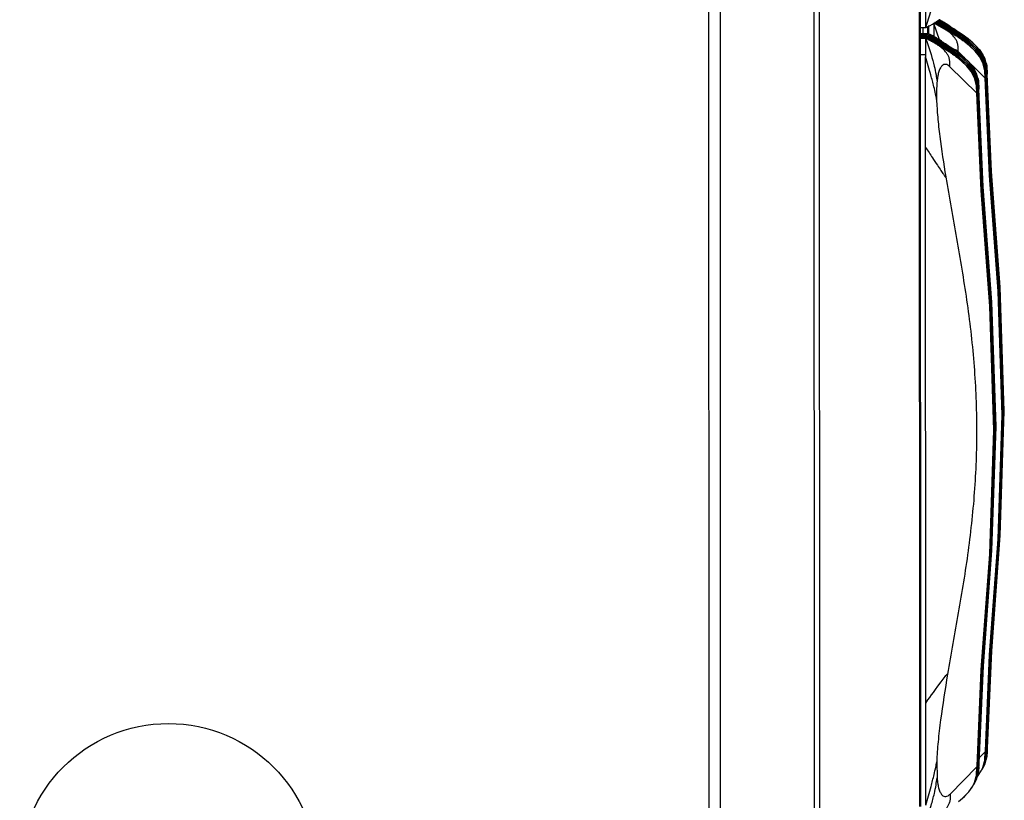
# Model space of a CAD drawing. Header units: inches. Extents: x 0 to 17, y 0 to 11.
# Tile 7 of 47: x 4.905 to 5.263, y 3.754 to 4.038. Entities that reach past the tile are written whole.
import ezdxf

# ---------------------------------------------------------------- set-up
doc = ezdxf.new("R2010")
doc.units = ezdxf.units.IN
doc.header["$LTSCALE"] = 0.935
doc.header["$MEASUREMENT"] = 0
doc.layers.get('0').update_dxf_attribs({"linetype": 'CONTINUOUS'})

msp = doc.modelspace()

# ---------------------------------------------------------------- linework, layer by layer
at = {"color": 7, "linetype": 'CONTINUOUS'}
for p, q in [((5.15928, 4.44157), (5.1595, 3.62385)), ((5.19373, 3.62633), (5.1935, 4.43911)), ((5.19532, 4.43911), (5.19555, 3.62635)), ((5.23203, 3.75179), (5.23187, 4.31415)), ((5.2321, 4.31416), (5.23225, 3.75179)), ((5.15544, 3.62808), (5.15527, 4.21951)), ((5.23411, 4.04086), (5.23412, 4.0354)), ((5.23412, 4.0354), (5.23412, 4.03499)), ((5.23481, 4.03534), (5.23422, 4.03506)), ((5.23431, 4.0351), (5.23481, 4.03534)), ((5.23497, 4.03289), (5.23497, 4.0352)), ((5.2352, 4.03577), (5.2352, 4.03289)), ((5.23902, 4.03747), (5.23871, 4.03762)), ((5.23876, 4.03774), (5.23912, 4.03754)), ((5.23877, 4.03775), (5.23884, 4.03772)), ((5.23884, 4.03772), (5.23913, 4.03756)), ((5.23926, 4.03772), (5.23902, 4.03785)), ((5.23958, 4.03719), (5.23902, 4.03747)), ((5.23916, 4.0378), (5.23904, 4.03786)), ((5.23913, 4.03756), (5.24289, 4.03542)), ((5.23954, 4.0376), (5.23916, 4.0378)), ((5.24257, 4.03578), (5.23926, 4.03773)), ((5.24283, 4.03561), (5.24236, 4.03594)), ((5.24279, 4.03525), (5.24251, 4.03544)), ((5.24297, 4.03512), (5.24279, 4.03525)), ((5.24332, 4.03525), (5.24283, 4.03561)), ((5.24289, 4.03542), (5.24334, 4.03515)), ((5.24289, 4.03541), (5.24308, 4.03531)), ((5.24307, 4.03505), (5.24297, 4.03512)), ((5.24308, 4.03531), (5.24333, 4.03515)), ((5.24334, 4.03524), (5.24332, 4.03525)), ((5.23412, 4.03497), (5.23218, 4.03493)), ((5.23437, 4.03148), (5.23218, 4.03151)), ((5.23323, 4.03289), (5.23323, 4.03497)), ((5.23412, 4.03497), (5.23413, 4.03497)), ((5.23416, 4.0311), (5.23433, 4.03141)), ((5.23436, 4.03148), (5.23435, 4.0315)), ((5.23437, 4.03148), (5.23436, 4.03148)), ((5.23437, 4.03147), (5.23436, 4.03148)), ((5.2344, 4.03141), (5.23438, 4.03144)), ((5.2344, 4.03141), (5.23439, 4.03141)), ((5.24452, 4.03384), (5.24369, 4.03457)), ((5.23412, 4.03104), (5.23218, 4.03107)), ((5.23412, 4.03104), (5.23412, 4.02513)), ((5.23467, 4.03086), (5.23416, 4.0311)), ((5.23536, 4.03091), (5.23461, 4.03129)), ((5.23474, 4.03099), (5.23909, 4.02854)), ((5.23877, 4.0289), (5.23482, 4.03117)), ((5.23903, 4.02872), (5.23855, 4.02905)), ((5.23899, 4.02837), (5.23871, 4.02856)), ((5.23927, 4.02817), (5.23899, 4.02837)), ((5.23952, 4.02836), (5.23903, 4.02872)), ((5.23908, 4.02853), (5.23928, 4.02843)), ((5.23909, 4.02854), (5.2395, 4.02829)), ((5.23928, 4.02843), (5.2395, 4.02829)), ((5.23953, 4.02835), (5.23952, 4.02836)), ((5.25068, 4.03001), (5.25313, 4.02766)), ((5.23412, 4.02513), (5.23218, 4.02513)), ((5.23412, 4.02513), (5.23412, 4.02446)), ((5.23419, 3.75231), (5.23412, 4.02446)), ((5.25355, 4.02717), (5.25497, 4.02518)), ((5.25272, 4.01122), (5.24296, 4.02082)), ((5.24688, 4.02313), (5.24933, 4.02077)), ((5.25617, 4.02224), (5.25638, 4.0211)), ((5.25638, 4.0211), (5.25652, 4.0181)), ((5.24975, 4.02029), (5.25117, 4.01829)), ((5.25652, 4.0181), (5.25624, 4.01835)), ((5.25237, 4.01536), (5.25258, 4.01422)), ((5.25258, 4.01422), (5.25272, 4.01122)), ((5.25573, 3.76736), (5.25648, 3.77037)), ((5.25619, 3.76873), (5.25645, 3.7701)), ((5.25632, 3.77279), (5.25659, 3.77308)), ((5.25645, 3.7701), (5.25657, 3.77163)), ((5.23817, 3.76808), (5.23828, 3.76219)), ((5.25511, 3.76612), (5.25573, 3.76736)), ((5.24303, 3.75632), (5.25279, 3.76619)), ((5.25192, 3.76048), (5.25268, 3.76349)), ((5.25239, 3.76184), (5.25265, 3.76322)), ((5.25265, 3.76322), (5.25279, 3.7662)), ((5.25501, 3.76597), (5.25512, 3.76612)), ((5.25511, 3.76612), (5.25512, 3.76612)), ((5.25131, 3.75923), (5.25192, 3.76048)), ((5.25161, 3.75978), (5.25239, 3.76184)), ((5.24721, 3.7545), (5.24902, 3.75622)), ((5.24902, 3.75622), (5.24984, 3.75714)), ((5.24984, 3.75714), (5.25131, 3.75923)), ((5.25131, 3.75923), (5.25131, 3.75924)), ((5.24613, 3.75359), (5.24821, 3.75541))]:
    msp.add_line(p, q, dxfattribs=at)
at = {"color": 6, "linetype": 'CONTINUOUS'}
for p, q in [((5.23715, 4.03651), (5.23697, 4.03651)), ((5.23715, 4.03651), (5.23714, 4.0318)), ((5.23715, 4.03651), (5.23724, 4.03667)), ((5.23917, 4.03053), (5.23715, 4.03651)), ((5.23769, 4.03633), (5.23718, 4.03658)), ((5.23768, 4.03674), (5.23751, 4.03683)), ((5.23802, 4.03657), (5.23768, 4.03674)), ((5.23777, 4.03646), (5.24211, 4.03401)), ((5.23782, 4.03703), (5.23798, 4.03695)), ((5.23783, 4.03704), (5.23798, 4.03696)), ((5.24219, 4.0341), (5.23785, 4.03664)), ((5.2385, 4.03653), (5.23795, 4.0368)), ((5.23798, 4.03696), (5.24238, 4.03448)), ((5.23811, 4.0371), (5.238, 4.03715)), ((5.23811, 4.03711), (5.23801, 4.03716)), ((5.23856, 4.0363), (5.23802, 4.03657)), ((5.23828, 4.03704), (5.23803, 4.03717)), ((5.24245, 4.03457), (5.23811, 4.03711)), ((5.24163, 4.03411), (5.23816, 4.0361)), ((5.23875, 4.037), (5.23821, 4.03727)), ((5.23824, 4.03742), (5.23833, 4.03737)), ((5.23825, 4.03743), (5.23834, 4.03738)), ((5.23882, 4.03677), (5.23828, 4.03704)), ((5.24189, 4.03458), (5.23842, 4.03657)), ((5.23908, 4.03724), (5.23855, 4.03751)), ((5.24215, 4.03505), (5.23868, 4.03704)), ((5.23876, 4.03715), (5.24263, 4.03495)), ((5.24271, 4.03504), (5.23888, 4.03732)), ((5.24211, 4.03507), (5.24196, 4.03517)), ((5.24253, 4.03478), (5.24211, 4.03507)), ((5.24262, 4.0351), (5.24217, 4.03541)), ((5.24306, 4.03478), (5.24262, 4.0351)), ((5.23218, 4.03294), (5.23515, 4.03289)), ((5.2349, 4.03245), (5.23218, 4.03249)), ((5.23218, 4.03246), (5.23489, 4.03242)), ((5.23464, 4.03198), (5.23218, 4.03202)), ((5.23218, 4.03199), (5.23463, 4.03195)), ((5.23438, 4.03151), (5.23218, 4.03154)), ((5.23438, 4.03151), (5.23459, 4.03188)), ((5.23449, 4.03154), (5.23442, 4.03157)), ((5.23449, 4.03154), (5.23442, 4.03157)), ((5.23451, 4.03173), (5.23459, 4.03168)), ((5.23451, 4.03173), (5.23459, 4.03168)), ((5.23459, 4.03188), (5.2346, 4.0319)), ((5.2346, 4.0319), (5.23461, 4.03192)), ((5.23461, 4.03197), (5.23462, 4.03195)), ((5.23461, 4.03192), (5.23462, 4.03193)), ((5.23462, 4.03195), (5.23462, 4.03196)), ((5.23462, 4.03196), (5.23462, 4.03196)), ((5.23463, 4.03194), (5.23462, 4.03195)), ((5.23462, 4.03193), (5.23463, 4.03194)), ((5.23462, 4.03193), (5.23463, 4.03194)), ((5.23463, 4.03194), (5.23463, 4.03195)), ((5.23463, 4.03194), (5.23463, 4.03194)), ((5.23464, 4.03198), (5.23485, 4.03235)), ((5.23465, 4.0319), (5.23464, 4.03191)), ((5.23465, 4.03189), (5.23465, 4.0319)), ((5.23466, 4.03188), (5.23465, 4.03189)), ((5.23466, 4.03188), (5.23465, 4.03188)), ((5.23474, 4.03201), (5.23468, 4.03204)), ((5.23474, 4.03201), (5.23468, 4.03204)), ((5.23476, 4.0322), (5.23483, 4.03216)), ((5.23476, 4.0322), (5.23483, 4.03216)), ((5.23485, 4.03235), (5.23486, 4.03237)), ((5.23486, 4.03237), (5.23487, 4.03239)), ((5.23487, 4.03244), (5.23488, 4.03242)), ((5.23488, 4.03243), (5.23487, 4.03243)), ((5.23487, 4.03239), (5.23488, 4.0324)), ((5.23488, 4.03242), (5.23488, 4.03243)), ((5.23489, 4.03241), (5.23488, 4.03242)), ((5.23488, 4.0324), (5.23489, 4.03241)), ((5.23488, 4.0324), (5.23489, 4.03241)), ((5.23489, 4.03241), (5.23489, 4.03242)), ((5.23489, 4.03241), (5.23489, 4.03241)), ((5.2349, 4.03245), (5.23511, 4.03282)), ((5.23492, 4.03234), (5.23491, 4.03237)), ((5.23492, 4.03234), (5.23491, 4.03235)), ((5.23495, 4.03232), (5.23492, 4.03234)), ((5.235, 4.03248), (5.23494, 4.03251)), ((5.235, 4.03248), (5.23494, 4.03251)), ((5.23517, 4.03221), (5.23495, 4.03232)), ((5.235, 4.03146), (5.23935, 4.02901)), ((5.23502, 4.03267), (5.23509, 4.03263)), ((5.23502, 4.03267), (5.23509, 4.03263)), ((5.23942, 4.0291), (5.23508, 4.03164)), ((5.23511, 4.03282), (5.23512, 4.03284)), ((5.23512, 4.03284), (5.23513, 4.03285)), ((5.23513, 4.03291), (5.23514, 4.03289)), ((5.23514, 4.0329), (5.23513, 4.0329)), ((5.23513, 4.03285), (5.23514, 4.03287)), ((5.23514, 4.03289), (5.23514, 4.0329)), ((5.23514, 4.03288), (5.23514, 4.03289)), ((5.23514, 4.03287), (5.23515, 4.03288)), ((5.23514, 4.03287), (5.23515, 4.03288)), ((5.23515, 4.03288), (5.23515, 4.03289)), ((5.23515, 4.03288), (5.23515, 4.03288)), ((5.23518, 4.03281), (5.23517, 4.03284)), ((5.23518, 4.03281), (5.23517, 4.03282)), ((5.23551, 4.03204), (5.23517, 4.03221)), ((5.23521, 4.03279), (5.23518, 4.03281)), ((5.23573, 4.03153), (5.23519, 4.0318)), ((5.23543, 4.03268), (5.23521, 4.03279)), ((5.23579, 4.03129), (5.23525, 4.03157)), ((5.23527, 4.03193), (5.23961, 4.02947)), ((5.23968, 4.02956), (5.23533, 4.03211)), ((5.23577, 4.03251), (5.23543, 4.03268)), ((5.23599, 4.032), (5.23545, 4.03227)), ((5.23605, 4.03176), (5.23551, 4.03204)), ((5.23553, 4.0324), (5.23987, 4.02994)), ((5.23994, 4.03003), (5.23559, 4.03258)), ((5.23912, 4.02957), (5.23565, 4.03157)), ((5.23631, 4.03223), (5.23577, 4.03251)), ((5.23938, 4.03004), (5.23591, 4.03204)), ((5.24159, 4.03413), (5.24144, 4.03423)), ((5.24202, 4.03384), (5.24159, 4.03413)), ((5.2421, 4.03416), (5.24165, 4.03448)), ((5.24185, 4.0346), (5.2417, 4.0347)), ((5.24227, 4.03431), (5.24185, 4.0346)), ((5.24236, 4.03463), (5.24191, 4.03495)), ((5.24229, 4.03365), (5.24201, 4.03384)), ((5.24254, 4.03384), (5.2421, 4.03416)), ((5.24211, 4.03401), (5.24229, 4.03391)), ((5.24211, 4.03401), (5.24252, 4.03377)), ((5.24245, 4.03418), (5.24227, 4.03431)), ((5.24229, 4.03391), (5.24252, 4.03376)), ((5.2428, 4.03431), (5.24236, 4.03463)), ((5.24237, 4.03447), (5.24255, 4.03438)), ((5.24238, 4.03448), (5.24279, 4.03423)), ((5.24255, 4.03411), (5.24245, 4.03418)), ((5.24251, 4.03414), (5.24255, 4.03412)), ((5.24271, 4.03465), (5.24253, 4.03478)), ((5.24282, 4.03363), (5.24254, 4.03384)), ((5.24254, 4.03381), (5.24269, 4.03371)), ((5.24255, 4.03438), (5.24279, 4.03422)), ((5.24263, 4.03495), (5.24308, 4.03468)), ((5.24263, 4.03494), (5.24281, 4.03484)), ((5.24269, 4.03371), (5.24292, 4.03355)), ((5.24281, 4.03458), (5.24271, 4.03465)), ((5.24277, 4.03461), (5.2428, 4.03459)), ((5.24308, 4.0341), (5.2428, 4.03431)), ((5.2428, 4.03428), (5.24295, 4.03418)), ((5.24281, 4.03484), (5.24308, 4.03468)), ((5.24295, 4.03418), (5.24317, 4.03403)), ((5.24305, 4.03474), (5.24321, 4.03465)), ((5.24333, 4.03457), (5.24306, 4.03478)), ((5.244, 4.0329), (5.24316, 4.03364)), ((5.24317, 4.03403), (5.24318, 4.03402)), ((5.24321, 4.03465), (5.24343, 4.0345)), ((5.24426, 4.03337), (5.24342, 4.03411)), ((5.24343, 4.0345), (5.24344, 4.03449)), ((5.23547, 4.03106), (5.23493, 4.03133)), ((5.23886, 4.0291), (5.23539, 4.0311)), ((5.23883, 4.02913), (5.23868, 4.02923)), ((5.23925, 4.02884), (5.23883, 4.02913)), ((5.23934, 4.02916), (5.23889, 4.02947)), ((5.23909, 4.0296), (5.23894, 4.0297)), ((5.23951, 4.0293), (5.23909, 4.0296)), ((5.2396, 4.02963), (5.23915, 4.02994)), ((5.23935, 4.03007), (5.2392, 4.03017)), ((5.23943, 4.02871), (5.23925, 4.02884)), ((5.23978, 4.02883), (5.23934, 4.02916)), ((5.23934, 4.029), (5.23953, 4.0289)), ((5.23977, 4.02977), (5.23935, 4.03007)), ((5.23935, 4.02901), (5.23976, 4.02876)), ((5.23986, 4.0301), (5.23941, 4.03041)), ((5.23953, 4.02864), (5.23943, 4.02871)), ((5.23949, 4.02867), (5.23952, 4.02864)), ((5.23969, 4.02918), (5.23951, 4.02931)), ((5.23953, 4.0289), (5.23976, 4.02875)), ((5.24004, 4.0293), (5.2396, 4.02963)), ((5.23961, 4.02947), (5.23978, 4.02937)), ((5.23961, 4.02947), (5.24003, 4.02923)), ((5.23979, 4.02911), (5.23969, 4.02918)), ((5.23975, 4.02914), (5.23978, 4.02911)), ((5.23995, 4.02965), (5.23977, 4.02978)), ((5.23977, 4.0288), (5.23992, 4.0287)), ((5.23978, 4.02937), (5.24007, 4.02919)), ((5.24005, 4.02863), (5.23978, 4.02883)), ((5.2403, 4.02977), (5.23986, 4.0301)), ((5.23987, 4.02994), (5.24004, 4.02984)), ((5.23987, 4.02994), (5.24031, 4.02968)), ((5.23992, 4.0287), (5.24015, 4.02855)), ((5.24005, 4.02958), (5.23995, 4.02965)), ((5.24001, 4.02961), (5.24004, 4.02958)), ((5.24003, 4.02927), (5.24018, 4.02917)), ((5.24003, 4.02923), (5.24008, 4.0292)), ((5.24004, 4.02984), (5.24031, 4.02967)), ((5.24031, 4.0291), (5.24004, 4.0293)), ((5.24098, 4.02743), (5.24014, 4.02816)), ((5.24015, 4.02855), (5.24015, 4.02855)), ((5.24018, 4.02917), (5.24041, 4.02902)), ((5.24029, 4.02974), (5.24044, 4.02964)), ((5.24057, 4.02957), (5.2403, 4.02977)), ((5.24124, 4.0279), (5.2404, 4.02863)), ((5.24041, 4.02902), (5.24041, 4.02902)), ((5.24044, 4.02964), (5.24067, 4.02949)), ((5.2415, 4.02837), (5.24066, 4.0291)), ((5.24067, 4.02949), (5.24067, 4.02949)), ((5.24989, 4.02861), (5.25235, 4.02625)), ((5.25015, 4.02908), (5.25261, 4.02672)), ((5.25041, 4.02955), (5.25286, 4.02719)), ((5.25575, 4.01669), (5.24598, 4.02629)), ((5.24765, 4.02455), (5.2501, 4.02219)), ((5.25275, 4.02578), (5.25419, 4.02377)), ((5.25301, 4.02625), (5.25445, 4.02424)), ((5.25327, 4.02672), (5.25471, 4.02471)), ((5.24713, 4.02361), (5.24958, 4.02125)), ((5.24739, 4.02408), (5.24984, 4.02172)), ((5.24999, 4.02078), (5.25143, 4.01877)), ((5.25025, 4.02125), (5.25169, 4.01924)), ((5.25051, 4.02172), (5.25195, 4.0197)), ((5.25539, 4.02083), (5.2556, 4.01969)), ((5.25565, 4.0213), (5.25586, 4.02016)), ((5.25591, 4.02177), (5.25612, 4.02063)), ((5.2556, 4.01969), (5.25575, 4.01669)), ((5.25601, 4.01716), (5.25572, 4.01741)), ((5.25586, 4.02016), (5.25601, 4.01716)), ((5.25626, 4.01763), (5.25598, 4.01788)), ((5.25612, 4.02063), (5.25626, 4.01763)), ((5.25262, 4.01583), (5.25284, 4.01468)), ((5.25284, 4.01468), (5.25298, 4.01168)), ((5.25288, 4.0163), (5.25309, 4.01515)), ((5.25309, 4.01515), (5.25324, 4.01215)), ((5.25314, 4.01677), (5.25335, 4.01562)), ((5.25335, 4.01562), (5.2535, 4.01262)), ((5.25298, 4.01168), (5.2527, 4.01194)), ((5.25324, 4.01215), (5.25296, 4.01241)), ((5.2535, 4.01262), (5.25321, 4.01288)), ((5.25582, 3.77167), (5.2534, 3.76921)), ((5.25567, 3.76869), (5.25582, 3.77167)), ((5.25608, 3.77214), (5.25571, 3.77177)), ((5.25634, 3.77261), (5.25583, 3.77209)), ((5.25593, 3.76915), (5.25607, 3.77166)), ((5.25619, 3.76962), (5.25633, 3.77164)), ((5.25305, 3.76667), (5.25269, 3.76629)), ((5.25331, 3.76714), (5.25295, 3.76676)), ((5.25357, 3.7676), (5.25307, 3.76709)), ((5.25462, 3.76524), (5.2554, 3.7673)), ((5.25486, 3.76565), (5.25546, 3.76687)), ((5.25494, 3.76593), (5.25571, 3.76895)), ((5.2552, 3.7664), (5.25597, 3.76942)), ((5.2554, 3.7673), (5.25567, 3.76869)), ((5.25546, 3.76687), (5.25622, 3.76989)), ((5.25566, 3.76777), (5.25593, 3.76915)), ((5.25592, 3.76824), (5.25619, 3.76962)), ((5.25217, 3.76092), (5.25294, 3.76395)), ((5.25243, 3.76139), (5.2532, 3.76442)), ((5.25264, 3.76229), (5.25291, 3.76368)), ((5.25269, 3.76186), (5.25346, 3.76489)), ((5.2529, 3.76276), (5.25317, 3.76415)), ((5.25291, 3.76368), (5.25305, 3.76618)), ((5.25296, 3.76273), (5.25434, 3.76471)), ((5.25316, 3.76323), (5.25343, 3.76462)), ((5.25317, 3.76415), (5.2533, 3.76617)), ((5.25343, 3.76462), (5.25355, 3.76615)), ((5.25434, 3.76471), (5.25494, 3.76593)), ((5.25434, 3.76471), (5.25434, 3.76471)), ((5.25449, 3.76503), (5.2546, 3.76518)), ((5.2546, 3.76518), (5.2552, 3.7664)), ((5.2546, 3.76518), (5.2546, 3.76518)), ((5.25475, 3.7655), (5.25486, 3.76565)), ((5.25486, 3.76565), (5.25486, 3.76565)), ((5.25147, 3.75955), (5.25157, 3.75971)), ((5.25157, 3.75971), (5.25217, 3.76092)), ((5.25157, 3.75971), (5.25157, 3.75971)), ((5.25173, 3.76002), (5.25183, 3.76018)), ((5.25183, 3.76017), (5.25243, 3.76139)), ((5.25183, 3.76017), (5.25183, 3.76018)), ((5.25199, 3.76049), (5.25209, 3.76065)), ((5.25209, 3.76064), (5.25269, 3.76186)), ((5.25209, 3.76064), (5.25209, 3.76065))]:
    msp.add_line(p, q, dxfattribs=at)
at = {"color": 7, "linetype": 'CONTINUOUS'}
for points in [[(5.23415, 4.03501), (5.23416, 4.03501), (5.23417, 4.03502), (5.23417, 4.03503), (5.23419, 4.03503), (5.2342, 4.03504), (5.23422, 4.03505), (5.23424, 4.03506), (5.23427, 4.03508), (5.23431, 4.0351)], [(5.23451, 4.03521), (5.23579, 4.03585), (5.23658, 4.03628), (5.23757, 4.03687), (5.23865, 4.03757), (5.23923, 4.03799)], [(5.24236, 4.03594), (5.24187, 4.03625), (5.24139, 4.03656), (5.2409, 4.03684), (5.24043, 4.03711), (5.23998, 4.03737), (5.23954, 4.0376)], [(5.24251, 4.03544), (5.24236, 4.03554), (5.24222, 4.03564), (5.24207, 4.03574), (5.24192, 4.03584), (5.24177, 4.03593), (5.24162, 4.03603), (5.24146, 4.03612), (5.24131, 4.03622), (5.24116, 4.03631), (5.241, 4.0364), (5.24085, 4.03649), (5.24069, 4.03658), (5.24054, 4.03667), (5.24038, 4.03675), (5.24022, 4.03684), (5.24007, 4.03693), (5.23991, 4.03701), (5.23975, 4.0371), (5.23958, 4.03719)], [(5.2581, 3.98266), (5.25641, 4.02082), (5.25573, 4.02362), (5.25449, 4.02594), (5.25292, 4.02789), (5.25123, 4.02954), (5.24961, 4.0309), (5.2482, 4.03197), (5.24704, 4.03279), (5.24612, 4.03342), (5.24538, 4.03391), (5.24481, 4.03427), (5.24436, 4.03456), (5.24332, 4.03521)], [(5.23461, 4.03129), (5.23456, 4.03132), (5.23452, 4.03134), (5.23449, 4.03135), (5.23447, 4.03137), (5.23445, 4.03138), (5.23443, 4.03138), (5.23442, 4.03139), (5.23441, 4.0314), (5.2344, 4.0314), (5.2344, 4.03141)], [(5.23871, 4.02856), (5.23856, 4.02866), (5.23841, 4.02876), (5.23826, 4.02886), (5.23811, 4.02896), (5.23796, 4.02905), (5.23781, 4.02915), (5.23766, 4.02924), (5.23751, 4.02933), (5.23736, 4.02942), (5.2372, 4.02951), (5.23705, 4.0296), (5.23689, 4.02969), (5.23673, 4.02978), (5.23658, 4.02987), (5.23642, 4.02996), (5.23626, 4.03004), (5.23611, 4.03013), (5.23594, 4.03021), (5.23577, 4.0303), (5.2356, 4.03039), (5.23541, 4.03049), (5.23522, 4.03059), (5.23503, 4.03068), (5.23467, 4.03086)], [(5.23855, 4.02905), (5.23807, 4.02937), (5.23759, 4.02967), (5.2371, 4.02996), (5.23663, 4.03023), (5.23618, 4.03048), (5.23574, 4.03072), (5.23536, 4.03091)], [(5.2543, 3.97578), (5.25261, 4.01394), (5.25193, 4.01674), (5.25068, 4.01906), (5.24911, 4.02101), (5.24743, 4.02265), (5.2458, 4.02402), (5.24439, 4.02509), (5.24324, 4.02591), (5.24231, 4.02654), (5.24157, 4.02702), (5.24101, 4.02739), (5.24056, 4.02767), (5.23952, 4.02833)], [(5.25648, 3.77037), (5.25814, 3.80838), (5.26128, 3.85039), (5.26273, 3.89551), (5.26126, 3.94062), (5.2581, 3.98266)], [(5.25268, 3.76349), (5.25434, 3.8015), (5.25747, 3.84351), (5.25893, 3.88862), (5.25746, 3.93374), (5.2543, 3.97578)], [(5.24821, 3.75541), (5.2502, 3.75759), (5.25131, 3.75924)]]:
    msp.add_lwpolyline(points, dxfattribs=at)
at = {"color": 6, "linetype": 'CONTINUOUS'}
for points in [[(5.24144, 4.03423), (5.24129, 4.03433), (5.24114, 4.03443), (5.24099, 4.03452), (5.24084, 4.03462), (5.24069, 4.03471), (5.24053, 4.03481), (5.24038, 4.0349), (5.24023, 4.03499), (5.24007, 4.03508), (5.23991, 4.03517), (5.23976, 4.03526), (5.2396, 4.03535), (5.23944, 4.03543), (5.23928, 4.03552), (5.23913, 4.0356), (5.23896, 4.03569), (5.23879, 4.03578), (5.23861, 4.03587), (5.23843, 4.03597), (5.23824, 4.03606), (5.23805, 4.03616), (5.23769, 4.03633)], [(5.2417, 4.0347), (5.24155, 4.0348), (5.2414, 4.0349), (5.24125, 4.03499), (5.2411, 4.03509), (5.24095, 4.03518), (5.24079, 4.03527), (5.24064, 4.03537), (5.24049, 4.03546), (5.24033, 4.03555), (5.24017, 4.03564), (5.24002, 4.03573), (5.23986, 4.03582), (5.2397, 4.0359), (5.23954, 4.03599), (5.23939, 4.03607), (5.23922, 4.03616), (5.23905, 4.03625), (5.23887, 4.03634), (5.23869, 4.03644), (5.2385, 4.03653)], [(5.24165, 4.03448), (5.24119, 4.03478), (5.24073, 4.03507), (5.24027, 4.03535), (5.23981, 4.03562), (5.23938, 4.03586), (5.23895, 4.03609), (5.23856, 4.0363)], [(5.24196, 4.03517), (5.24181, 4.03527), (5.24166, 4.03537), (5.24151, 4.03546), (5.24136, 4.03556), (5.24121, 4.03565), (5.24105, 4.03574), (5.2409, 4.03584), (5.24075, 4.03593), (5.24059, 4.03602), (5.24043, 4.03611), (5.24028, 4.0362), (5.24012, 4.03629), (5.23996, 4.03637), (5.2398, 4.03646), (5.23964, 4.03654), (5.23948, 4.03663), (5.23931, 4.03672), (5.23913, 4.03681), (5.23895, 4.03691), (5.23875, 4.037)], [(5.24191, 4.03495), (5.24145, 4.03525), (5.24099, 4.03554), (5.24053, 4.03582), (5.24007, 4.03608), (5.23964, 4.03633), (5.23921, 4.03656), (5.23882, 4.03677)], [(5.24217, 4.03541), (5.24171, 4.03572), (5.24125, 4.03601), (5.24079, 4.03629), (5.24033, 4.03655), (5.2399, 4.0368), (5.23947, 4.03703), (5.23908, 4.03724)], [(5.23525, 4.03157), (5.23485, 4.03177), (5.23481, 4.03179), (5.23477, 4.03181), (5.23475, 4.03182), (5.23473, 4.03184), (5.23471, 4.03185), (5.23469, 4.03185), (5.23468, 4.03186), (5.23467, 4.03187), (5.23466, 4.03187), (5.23466, 4.03188)], [(5.23894, 4.0297), (5.23879, 4.02979), (5.23864, 4.02989), (5.23849, 4.02999), (5.23833, 4.03008), (5.23818, 4.03018), (5.23803, 4.03027), (5.23788, 4.03036), (5.23772, 4.03045), (5.23757, 4.03054), (5.23741, 4.03063), (5.23725, 4.03072), (5.23709, 4.03081), (5.23694, 4.0309), (5.23678, 4.03098), (5.23662, 4.03107), (5.23646, 4.03116), (5.23629, 4.03125), (5.23611, 4.03134), (5.23592, 4.03143), (5.23573, 4.03153)], [(5.2392, 4.03017), (5.23905, 4.03026), (5.2389, 4.03036), (5.23875, 4.03046), (5.23859, 4.03055), (5.23844, 4.03065), (5.23829, 4.03074), (5.23814, 4.03083), (5.23798, 4.03092), (5.23783, 4.03101), (5.23767, 4.0311), (5.23751, 4.03119), (5.23735, 4.03128), (5.23719, 4.03137), (5.23704, 4.03145), (5.23688, 4.03154), (5.23672, 4.03163), (5.23655, 4.03171), (5.23637, 4.03181), (5.23618, 4.0319), (5.23599, 4.032)], [(5.23915, 4.02994), (5.23869, 4.03024), (5.23823, 4.03054), (5.23776, 4.03082), (5.23731, 4.03108), (5.23687, 4.03132), (5.23644, 4.03156), (5.23605, 4.03176)], [(5.23941, 4.03041), (5.23895, 4.03071), (5.23849, 4.03101), (5.23802, 4.03129), (5.23757, 4.03155), (5.23713, 4.03179), (5.2367, 4.03203), (5.23631, 4.03223)], [(5.25732, 3.98126), (5.25563, 4.0194), (5.25496, 4.0222), (5.25372, 4.02452), (5.25215, 4.02647), (5.25046, 4.02812), (5.24883, 4.02949), (5.24742, 4.03056), (5.24626, 4.03138), (5.24533, 4.03202), (5.24459, 4.0325), (5.24403, 4.03287), (5.24358, 4.03315), (5.24255, 4.0338)], [(5.25758, 3.98173), (5.25589, 4.01987), (5.25522, 4.02267), (5.25398, 4.02499), (5.25241, 4.02694), (5.25072, 4.02859), (5.24909, 4.02996), (5.24768, 4.03103), (5.24652, 4.03185), (5.24559, 4.03249), (5.24485, 4.03297), (5.24429, 4.03334), (5.24384, 4.03362), (5.24281, 4.03427)], [(5.25784, 3.9822), (5.25615, 4.02034), (5.25548, 4.02314), (5.25424, 4.02546), (5.25267, 4.02741), (5.25098, 4.02906), (5.24935, 4.03043), (5.24794, 4.0315), (5.24678, 4.03232), (5.24585, 4.03296), (5.24511, 4.03344), (5.24454, 4.03381), (5.2441, 4.03409), (5.24306, 4.03474)], [(5.23868, 4.02923), (5.23853, 4.02932), (5.23838, 4.02942), (5.23823, 4.02952), (5.23808, 4.02961), (5.23792, 4.02971), (5.23777, 4.0298), (5.23762, 4.02989), (5.23746, 4.02998), (5.23731, 4.03007), (5.23715, 4.03016), (5.23699, 4.03025), (5.23683, 4.03034), (5.23668, 4.03043), (5.23652, 4.03051), (5.23636, 4.0306), (5.2362, 4.03069), (5.23603, 4.03078), (5.23585, 4.03087), (5.23566, 4.03096), (5.23547, 4.03106)], [(5.23889, 4.02947), (5.23843, 4.02977), (5.23797, 4.03007), (5.23751, 4.03035), (5.23705, 4.03061), (5.23661, 4.03086), (5.23619, 4.03109), (5.23579, 4.03129)], [(5.25456, 3.97625), (5.25287, 4.0144), (5.2522, 4.01719), (5.25095, 4.01952), (5.24938, 4.02147), (5.2477, 4.02312), (5.24607, 4.02449), (5.24465, 4.02556), (5.24349, 4.02638), (5.24257, 4.02701), (5.24183, 4.0275), (5.24126, 4.02786), (5.24082, 4.02815), (5.23978, 4.0288)], [(5.25482, 3.97672), (5.25313, 4.01487), (5.25246, 4.01766), (5.25121, 4.01999), (5.24964, 4.02194), (5.24796, 4.02359), (5.24633, 4.02495), (5.24491, 4.02603), (5.24375, 4.02685), (5.24282, 4.02748), (5.24209, 4.02797), (5.24152, 4.02833), (5.24108, 4.02862), (5.24004, 4.02926)], [(5.25508, 3.97719), (5.25339, 4.01534), (5.25271, 4.01813), (5.25147, 4.02046), (5.2499, 4.02241), (5.24822, 4.02406), (5.24659, 4.02542), (5.24517, 4.0265), (5.24401, 4.02732), (5.24308, 4.02795), (5.24235, 4.02844), (5.24178, 4.0288), (5.24133, 4.02909), (5.2403, 4.02973)], [(5.25597, 3.76942), (5.25762, 3.80744), (5.26076, 3.84945), (5.26221, 3.89456), (5.26074, 3.93969), (5.25758, 3.98173)], [(5.25622, 3.76989), (5.25788, 3.8079), (5.26102, 3.84992), (5.26247, 3.89503), (5.261, 3.94016), (5.25784, 3.9822)], [(5.25571, 3.76895), (5.25736, 3.80697), (5.2605, 3.84898), (5.26195, 3.89409), (5.26048, 3.93922), (5.25732, 3.98126)], [(5.25294, 3.76395), (5.2546, 3.80196), (5.25773, 3.84398), (5.25919, 3.88909), (5.25772, 3.93421), (5.25456, 3.97625)], [(5.2532, 3.76442), (5.25486, 3.80243), (5.25799, 3.84444), (5.25945, 3.88956), (5.25798, 3.93468), (5.25482, 3.97672)], [(5.25346, 3.76489), (5.25511, 3.8029), (5.25825, 3.84491), (5.25971, 3.89003), (5.25824, 3.93515), (5.25508, 3.97719)], [(5.25291, 3.76272), (5.25323, 3.76307), (5.25434, 3.76471)]]:
    msp.add_lwpolyline(points, dxfattribs=at)
at = {"color": 7, "linetype": 'CONTINUOUS'}
msp.add_circle((4.95877, 3.72788), 0.05407, dxfattribs=at)
at = {"color": 6, "linetype": 'CONTINUOUS'}
for centre, radius, start, end in [((5.17317, 3.9164), 0.13741, 61.4913, 61.691), ((5.21742, 3.9955), 0.04701, 62.8352, 63.3241), ((5.23061, 4.01792), 0.02065, 54.7393, 56.0467), ((5.23118, 4.01898), 0.01977, 54.0178, 54.3246), ((5.16742, 3.90586), 0.14263, 61.714, 61.9027), ((5.23009, 4.01698), 0.02065, 54.7393, 56.0467), ((5.23035, 4.01745), 0.02065, 54.7393, 56.0467), ((5.23101, 4.01828), 0.01906, 54.4116, 54.7212), ((5.23066, 4.01804), 0.01977, 54.0178, 54.3246), ((5.23123, 4.01869), 0.01913, 54.4991, 54.7209), ((5.23092, 4.01851), 0.01977, 54.0178, 54.3246), ((5.23149, 4.01916), 0.01913, 54.4991, 54.7209), ((5.23208, 4.01987), 0.01767, 53.4556, 53.7013), ((5.23234, 4.02034), 0.01767, 53.4556, 53.7013), ((5.2323, 4.02037), 0.01745, 52.6951, 52.9218), ((5.23251, 4.02057), 0.01739, 53.2054, 53.4556), ((5.23265, 4.02084), 0.01687, 52.0443, 52.6974), ((5.23322, 4.02151), 0.01621, 51.2388, 52.9189), ((5.23328, 4.02164), 0.01585, 51.0441, 51.8335), ((5.23256, 4.02084), 0.01745, 52.6951, 52.9218), ((5.23291, 4.02131), 0.01687, 52.0443, 52.6974), ((5.23354, 4.02211), 0.01585, 51.0441, 51.8335), ((5.22733, 4.01198), 0.02065, 54.7393, 56.0467), ((5.22759, 4.01244), 0.02065, 54.7393, 56.0467), ((5.22824, 4.01328), 0.01906, 54.4116, 54.7212), ((5.22785, 4.01291), 0.02065, 54.7393, 56.0467), ((5.2279, 4.01304), 0.01977, 54.0178, 54.3246), ((5.22846, 4.01369), 0.01913, 54.4991, 54.7209), ((5.22992, 4.01555), 0.01623, 50.9996, 53.1827), ((5.22816, 4.01351), 0.01977, 54.0178, 54.3246), ((5.22872, 4.01416), 0.01913, 54.4991, 54.7209), ((5.22931, 4.01487), 0.01767, 53.4556, 53.7013), ((5.22963, 4.01536), 0.01687, 52.0443, 52.6977), ((5.22841, 4.01398), 0.01977, 54.0178, 54.3246), ((5.22957, 4.01534), 0.01767, 53.4556, 53.7013), ((5.22953, 4.01537), 0.01745, 52.6951, 52.9218), ((5.22975, 4.01557), 0.01739, 53.2054, 53.4556), ((5.22989, 4.01583), 0.01687, 52.0443, 52.6974), ((5.23045, 4.0165), 0.01621, 51.2388, 52.9189), ((5.22979, 4.01584), 0.01745, 52.6951, 52.9218), ((5.23051, 4.01663), 0.01585, 51.0441, 51.8335), ((5.23014, 4.0163), 0.01687, 52.0443, 52.6974), ((5.23077, 4.0171), 0.01585, 51.0441, 51.8335), ((5.2383, 4.01362), 0.01889, 40.0844, 41.9686), ((5.23856, 4.01409), 0.01889, 40.0844, 41.9686), ((5.23882, 4.01456), 0.01889, 40.0844, 41.9686), ((5.23554, 4.00862), 0.01889, 40.0844, 41.9686), ((5.2358, 4.00909), 0.01889, 40.0844, 41.9686), ((5.23606, 4.00956), 0.01889, 40.0844, 41.9686), ((5.05206, 3.77337), 0.20402, 359.518, 359.6538), ((5.05232, 3.77384), 0.20402, 359.518, 359.6538), ((5.20625, 3.77255), 0.05008, 358.9637, 359.5174), ((5.04975, 3.76789), 0.20331, 359.5173, 359.6539), ((5.0493, 3.76837), 0.20402, 359.518, 359.6538), ((5.20349, 3.76754), 0.05008, 358.9637, 359.5174), ((5.04956, 3.76884), 0.20402, 359.518, 359.6538), ((5.24559, 3.77042), 0.01041, 334.7977, 345.2261), ((5.24585, 3.77089), 0.01041, 334.7977, 345.2261), ((5.24309, 3.76589), 0.01041, 334.7977, 345.2261), ((5.24421, 3.77049), 0.01166, 330.2824, 333.2288), ((5.24396, 3.77125), 0.01224, 329.6051, 330.0518), ((5.24447, 3.77096), 0.01166, 330.2824, 333.2288), ((5.24422, 3.77172), 0.01224, 329.6051, 330.0518), ((5.24473, 3.77143), 0.01166, 330.2824, 333.2288), ((5.24145, 3.76549), 0.01166, 330.2824, 333.2288), ((5.2412, 3.76624), 0.01224, 329.6051, 330.0518), ((5.24171, 3.76596), 0.01166, 330.2824, 333.2288), ((5.24206, 3.76518), 0.01097, 334.2005, 335.0966), ((5.24146, 3.76671), 0.01224, 329.6051, 330.0518), ((5.24197, 3.76643), 0.01166, 330.2824, 333.2288), ((5.24283, 3.76542), 0.01041, 334.7977, 345.2261)]:
    msp.add_arc(centre, radius, start, end, dxfattribs=at)
at = {"color": 7, "linetype": 'CONTINUOUS'}
for centre, radius, start, end in [((5.23175, 4.01963), 0.01913, 54.4992, 54.7216), ((5.2321, 4.02036), 0.01865, 53.2897, 54.3233), ((5.23295, 4.02129), 0.01708, 52.9071, 53.2047), ((5.23349, 4.02199), 0.01619, 51.2367, 52.9184), ((5.2283, 4.01347), 0.01865, 53.2897, 54.3233), ((5.22772, 3.77263), 0.02887, 357.9985, 358.9627), ((5.24558, 3.7716), 0.011, 334.1977, 334.7485), ((5.24611, 3.77136), 0.01042, 334.7005, 345.3377), ((5.24448, 3.77219), 0.01225, 329.6002, 330.05), ((5.24458, 3.77213), 0.01213, 330.0504, 330.2815)]:
    msp.add_arc(centre, radius, start, end, dxfattribs=at)
for points, knots in [([(5.23417, 4.03514), (5.23484, 4.03716), (5.23594, 4.04061), (5.23715, 4.04514), (5.23782, 4.04849), (5.23808, 4.05039), (5.2382, 4.05124)], [0, 0, 0, 0, 0.384902, 0.653649, 0.845723, 1, 1, 1, 1]), ([(5.23412, 4.03499), (5.23412, 4.03499), (5.23412, 4.03498), (5.23412, 4.03497), (5.23412, 4.03497)], [0, 0, 0, 0, 0.627619, 1, 1, 1, 1]), ([(5.23435, 4.03142), (5.23435, 4.03142), (5.23434, 4.03142), (5.23433, 4.03141), (5.23433, 4.03141)], [0, 0, 0, 0, 0.532773, 1, 1, 1, 1]), ([(5.23437, 4.03148), (5.23437, 4.03148), (5.23436, 4.03147), (5.23436, 4.03147), (5.23435, 4.03147)], [0, 0, 0, 0, 0.459417, 1, 1, 1, 1]), ([(5.23435, 4.03147), (5.23436, 4.03147), (5.23435, 4.03145), (5.23436, 4.03143), (5.23435, 4.03142)], [0, 0, 0, 0, 0.500803, 1, 1, 1, 1]), ([(5.24371, 4.03493), (5.24438, 4.03452), (5.24668, 4.03307), (5.24891, 4.0315), (5.2504, 4.03025)], [0, 0, 0, 0, 0.287237, 1, 1, 1, 1]), ([(5.23416, 4.0311), (5.23416, 4.0311), (5.23414, 4.03109), (5.23415, 4.03106), (5.23413, 4.03105), (5.23412, 4.03104)], [0, 0, 0, 0, 0.27953, 0.60138, 1, 1, 1, 1]), ([(5.23412, 4.03104), (5.23483, 4.0291), (5.23597, 4.02579), (5.23722, 4.0214), (5.23789, 4.01811), (5.23815, 4.01622), (5.23826, 4.01537)], [0, 0, 0, 0, 0.380034, 0.647915, 0.842046, 1, 1, 1, 1]), ([(5.24295, 4.02082), (5.24297, 4.02163), (5.243, 4.02286), (5.24257, 4.0244), (5.24189, 4.0257), (5.24078, 4.02698), (5.23976, 4.0278), (5.23926, 4.02817)], [0, 0, 0, 0, 0.280759, 0.419278, 0.54913, 0.78366, 1, 1, 1, 1]), ([(5.2395, 4.02829), (5.24086, 4.02747), (5.24329, 4.02592), (5.2456, 4.0242), (5.24659, 4.02337)], [0, 0, 0, 0, 0.550541, 1, 1, 1, 1]), ([(5.2381, 4.00891), (5.23799, 4.00955), (5.2377, 4.01109), (5.23703, 4.01407), (5.23582, 4.01862), (5.23477, 4.02225), (5.23412, 4.02446)], [0, 0, 0, 0, 0.121381, 0.29397, 0.569533, 1, 1, 1, 1]), ([(5.24296, 4.02082), (5.24272, 4.02103), (5.24227, 4.02139), (5.2415, 4.02172), (5.2407, 4.02166), (5.23999, 4.02116), (5.23939, 4.02028), (5.2389, 4.01902), (5.2385, 4.01734), (5.23833, 4.01607), (5.23826, 4.01537)], [0, 0, 0, 0, 0.100434, 0.184448, 0.260198, 0.343938, 0.451504, 0.594035, 0.775656, 1, 1, 1, 1]), ([(5.23826, 4.01537), (5.23822, 4.0149), (5.23805, 4.01275), (5.23805, 4.01059), (5.2381, 4.00891)], [0, 0, 0, 0, 0.220907, 1, 1, 1, 1]), ([(5.2381, 4.00891), (5.23817, 4.00677), (5.23847, 4.00228), (5.23952, 3.99288), (5.24064, 3.98564), (5.24145, 3.98073)], [0, 0, 0, 0, 0.225497, 0.475109, 1, 1, 1, 1]), ([(5.23413, 3.99147), (5.23494, 3.99022), (5.23636, 3.98805), (5.23822, 3.98523), (5.23942, 3.98342), (5.24015, 3.98235), (5.24054, 3.98178), (5.24084, 3.98135), (5.24106, 3.98104), (5.24122, 3.98083), (5.24132, 3.98071), (5.24138, 3.98066), (5.24141, 3.98064), (5.24145, 3.98064), (5.24145, 3.98069), (5.24145, 3.98072), (5.24145, 3.98073)], [0, 0, 0, 0, 0.338101, 0.590176, 0.768545, 0.833941, 0.885533, 0.924864, 0.953479, 0.972933, 0.984797, 0.988396, 0.99074, 0.99299, 0.99588, 1, 1, 1, 1]), ([(5.24145, 3.98073), (5.24268, 3.97327), (5.24469, 3.9621), (5.24728, 3.94719), (5.24907, 3.93596), (5.25056, 3.92465), (5.25207, 3.90947), (5.25294, 3.89037), (5.25219, 3.86746), (5.24979, 3.84472), (5.24605, 3.82226), (5.24337, 3.80735), (5.24211, 3.79989)], [0, 0, 0, 0, 0.124434, 0.186634, 0.248967, 0.311464, 0.374136, 0.499817, 0.625554, 0.750868, 0.875543, 1, 1, 1, 1]), ([(5.23419, 3.78942), (5.23649, 3.79264), (5.23692, 3.79336), (5.24214, 3.80031), (5.24211, 3.79989)], [0, 0, 0, 0, 0.903279, 1, 1, 1, 1]), ([(5.24211, 3.79989), (5.24118, 3.79438), (5.23987, 3.7862), (5.23861, 3.77558), (5.23824, 3.77049), (5.23817, 3.76808)], [0, 0, 0, 0, 0.523107, 0.774232, 1, 1, 1, 1]), ([(5.23419, 3.75231), (5.23484, 3.75455), (5.23589, 3.75824), (5.23709, 3.76285), (5.23777, 3.76587), (5.23805, 3.76743), (5.23817, 3.76808)], [0, 0, 0, 0, 0.430695, 0.706302, 0.878796, 1, 1, 1, 1]), ([(5.23425, 3.74609), (5.23492, 3.74811), (5.23602, 3.75157), (5.23724, 3.7561), (5.2379, 3.75944), (5.23816, 3.76135), (5.23828, 3.76219)], [0, 0, 0, 0, 0.384902, 0.653649, 0.845723, 1, 1, 1, 1]), ([(5.23828, 3.76219), (5.23834, 3.76144), (5.2385, 3.76009), (5.23888, 3.75829), (5.23938, 3.75693), (5.23998, 3.75599), (5.24071, 3.75545), (5.24153, 3.75537), (5.24233, 3.75571), (5.2428, 3.75609), (5.24303, 3.75632)], [0, 0, 0, 0, 0.226939, 0.411187, 0.554523, 0.66224, 0.744807, 0.818542, 0.900455, 1, 1, 1, 1]), ([(5.24303, 3.75631), (5.24305, 3.75551), (5.24307, 3.75428), (5.24264, 3.75275), (5.24196, 3.75145), (5.24085, 3.75016), (5.23984, 3.74933), (5.23933, 3.74896)], [0, 0, 0, 0, 0.279403, 0.417462, 0.547249, 0.782499, 1, 1, 1, 1])]:
    msp.add_open_spline(points, degree=3, knots=knots, dxfattribs=at)
at = {"color": 6, "linetype": 'CONTINUOUS'}
for points, knots in [([(5.23438, 4.03151), (5.23438, 4.03151), (5.23438, 4.0315), (5.23438, 4.03149), (5.23438, 4.03149)], [0, 0, 0, 0, 0.26921, 1, 1, 1, 1]), ([(5.23464, 4.03198), (5.23464, 4.03198), (5.23464, 4.03197), (5.23464, 4.03196), (5.23464, 4.03196)], [0, 0, 0, 0, 0.269776, 1, 1, 1, 1]), ([(5.2349, 4.03245), (5.2349, 4.03245), (5.2349, 4.03244), (5.2349, 4.03243), (5.2349, 4.03243)], [0, 0, 0, 0, 0.269776, 1, 1, 1, 1]), ([(5.24598, 4.02629), (5.246, 4.02711), (5.24602, 4.02833), (5.24559, 4.02987), (5.24491, 4.03117), (5.2438, 4.03245), (5.24279, 4.03328), (5.24228, 4.03365)], [0, 0, 0, 0, 0.280766, 0.419283, 0.549136, 0.783663, 1, 1, 1, 1]), ([(5.24252, 4.03377), (5.24388, 4.03295), (5.2463, 4.03141), (5.24861, 4.02969), (5.2496, 4.02886)], [0, 0, 0, 0, 0.550376, 1, 1, 1, 1]), ([(5.24319, 4.03399), (5.24386, 4.03358), (5.24615, 4.03214), (5.24837, 4.03057), (5.24986, 4.02933)], [0, 0, 0, 0, 0.287106, 1, 1, 1, 1]), ([(5.24345, 4.03446), (5.24412, 4.03405), (5.24641, 4.03261), (5.24863, 4.03104), (5.25012, 4.0298)], [0, 0, 0, 0, 0.287106, 1, 1, 1, 1]), ([(5.23976, 4.02876), (5.24111, 4.02795), (5.24354, 4.0264), (5.24584, 4.02468), (5.24684, 4.02385)], [0, 0, 0, 0, 0.550376, 1, 1, 1, 1]), ([(5.24043, 4.02898), (5.24109, 4.02858), (5.24339, 4.02713), (5.24561, 4.02556), (5.2471, 4.02432)], [0, 0, 0, 0, 0.287106, 1, 1, 1, 1]), ([(5.24069, 4.02945), (5.24135, 4.02905), (5.24365, 4.0276), (5.24587, 4.02603), (5.24736, 4.02479)], [0, 0, 0, 0, 0.287106, 1, 1, 1, 1]), ([(5.24598, 4.02629), (5.24585, 4.02641), (5.24538, 4.0268), (5.24479, 4.02712), (5.24435, 4.02715)], [0, 0, 0, 0, 0.288788, 1, 1, 1, 1])]:
    msp.add_open_spline(points, degree=3, knots=knots, dxfattribs=at)

doc.saveas('drawing.dxf')
